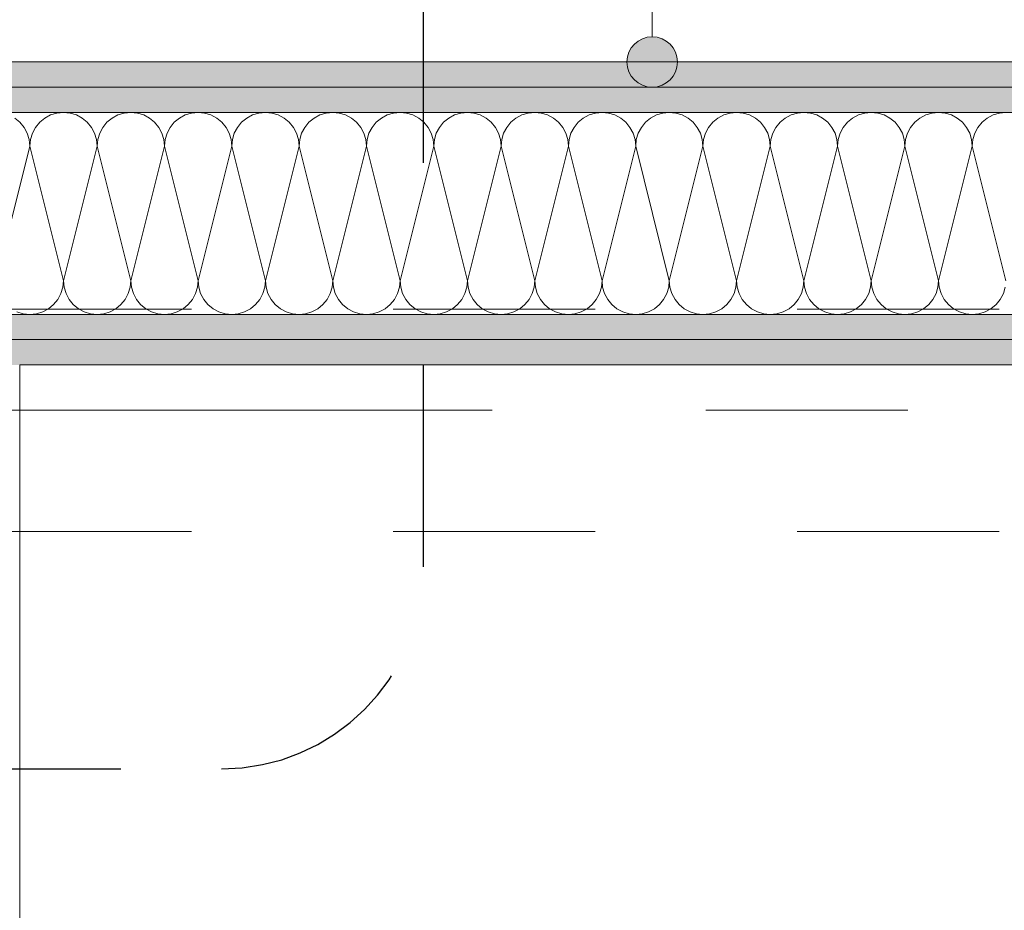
# Model space of a CAD drawing. Header units: metres. Extents: x -4 to 100, y -11 to 17.
# Tile 58 of 256: x 4.195 to 4.683, y 5.602 to 6.043. Entities that reach past the tile are written whole.
import ezdxf

# ---------------------------------------------------------------- set-up
doc = ezdxf.new("R2010")
doc.units = ezdxf.units.M
doc.header["$MEASUREMENT"] = 0
for name, pattern in [('Achse', [0.2, 0.1, -0.05, 0, -0.05]), ('Punktlinie eng', [0.0375, 0.0125, -0.025]), ('Strichlinie doppelt', [0.546806, 0.264583, -0.105833, 0.070556, -0.105833]), ('Untersicht', [0.1, 0.075, -0.025])]:
    doc.linetypes.add(name, pattern=pattern)
for name, color, linetype in [('152 - Bemaßung_ Beschriftung.Ausbau', 7, 'Continuous'), ('208 - Marker.Detail', 7, 'Continuous'), ('451 - Universal.Achsen Raster', 7, 'Continuous'), ('608 - Struktur.Träger', 7, 'Continuous'), ('650 - Abdeckung.Fußboden Aufbau', 7, 'Continuous'), ('Neubau_152 - Bemaßung_ Beschriftung.Ausbau', 7, 'Continuous'), ('Neubau_606 - Struktur.Wand Innen Ausbau', 7, 'Continuous'), ('Neubau_653 - Abdeckung.TB Verkofferung', 7, 'Continuous')]:
    doc.layers.add(name, color=color, linetype=linetype)
doc.styles.add('ERSTELLTER_STIL_2', font='txt')
doc.dimstyles.new('ERSTELLTER_STIL__3', dxfattribs={"dimtxt": 0.1, "dimasz": 0.0532, "dimexe": 0.18, "dimexo": 0.0625, "dimgap": 0, "dimtad": 1, "dimzin": 0, "dimdsep": 46, "dimtxsty": 'ERSTELLTER_STIL_2', "dimblk": 'ARROWHEAD_2', "dimblk1": 'ARROWHEAD_2', "dimblk2": 'ARROWHEAD_2', "dimcen": 0.09, "dimse1": 1, "dimse2": 1, "dimclrd": 7, "dimclre": 7, "dimclrt": 7, "dimazin": 0, "dimtfac": 1, "dimtdec": 4, "dimtmove": 0, "dimatfit": 3, "dimfxl": 1, "dimtolj": 1, "dimtzin": 0, "dimarcsym": 0})
doc.dimstyles.new('ERSTELLTER_STIL__4', dxfattribs={"dimtxt": 0.1, "dimasz": 0.0532, "dimexe": 0.18, "dimexo": 0.0625, "dimgap": 0, "dimtad": 1, "dimzin": 0, "dimdsep": 46, "dimtxsty": 'ERSTELLTER_STIL_2', "dimblk": 'ARROWHEAD_2', "dimblk1": 'ARROWHEAD_2', "dimblk2": 'ARROWHEAD_2', "dimcen": 0.09, "dimse1": 1, "dimse2": 1, "dimclrd": 7, "dimclre": 7, "dimclrt": 7, "dimazin": 0, "dimtfac": 1, "dimtdec": 4, "dimtmove": 2, "dimatfit": 3, "dimfxl": 1, "dimtolj": 1, "dimtzin": 0, "dimarcsym": 0})
pattern_1 = [(45, (0, 0), (-0.01767767, 0.01767767), [0, -0.025])]

# ---------------------------------------------------------------- blocks, each defined once
blk = doc.blocks.new('*X19')
at = {"layer": 'Neubau_606 - Struktur.Wand Innen Ausbau', "color": 7, "linetype": 'Continuous', "lineweight": 5}
for p, q in [((4.21342, 5.99716), (4.21029, 5.99621)), ((4.21667, 5.99748), (4.21342, 5.99716)), ((4.21992, 5.99716), (4.21667, 5.99748)), ((4.22304, 5.99621), (4.21992, 5.99716)), ((4.24675, 5.99716), (4.24362, 5.99621)), ((4.25, 5.99748), (4.24675, 5.99716)), ((4.25325, 5.99716), (4.25, 5.99748)), ((4.25638, 5.99621), (4.25325, 5.99716)), ((4.28008, 5.99716), (4.27696, 5.99621)), ((4.28333, 5.99748), (4.28008, 5.99716)), ((4.28658, 5.99716), (4.28333, 5.99748)), ((4.28971, 5.99621), (4.28658, 5.99716)), ((4.31342, 5.99716), (4.31029, 5.99621)), ((4.31667, 5.99748), (4.31342, 5.99716)), ((4.31992, 5.99716), (4.31667, 5.99748)), ((4.32304, 5.99621), (4.31992, 5.99716)), ((4.34675, 5.99716), (4.34362, 5.99621)), ((4.35, 5.99748), (4.34675, 5.99716)), ((4.35325, 5.99716), (4.35, 5.99748)), ((4.35638, 5.99621), (4.35325, 5.99716)), ((4.38008, 5.99716), (4.37696, 5.99621)), ((4.38333, 5.99748), (4.38008, 5.99716)), ((4.38658, 5.99716), (4.38333, 5.99748)), ((4.38971, 5.99621), (4.38658, 5.99716)), ((4.41342, 5.99716), (4.41029, 5.99621)), ((4.41667, 5.99748), (4.41342, 5.99716)), ((4.41992, 5.99716), (4.41667, 5.99748)), ((4.42304, 5.99621), (4.41992, 5.99716)), ((4.44675, 5.99716), (4.44362, 5.99621)), ((4.45, 5.99748), (4.44675, 5.99716)), ((4.45325, 5.99716), (4.45, 5.99748)), ((4.45638, 5.99621), (4.45325, 5.99716)), ((4.48008, 5.99716), (4.47696, 5.99621)), ((4.48333, 5.99748), (4.48008, 5.99716)), ((4.48658, 5.99716), (4.48333, 5.99748)), ((4.48971, 5.99621), (4.48658, 5.99716)), ((4.51342, 5.99716), (4.51029, 5.99621)), ((4.51667, 5.99748), (4.51342, 5.99716)), ((4.51992, 5.99716), (4.51667, 5.99748)), ((4.52304, 5.99621), (4.51992, 5.99716)), ((4.54675, 5.99716), (4.54362, 5.99621)), ((4.55, 5.99748), (4.54675, 5.99716)), ((4.55325, 5.99716), (4.55, 5.99748)), ((4.55638, 5.99621), (4.55325, 5.99716)), ((4.58008, 5.99716), (4.57696, 5.99621)), ((4.58333, 5.99748), (4.58008, 5.99716)), ((4.58658, 5.99716), (4.58333, 5.99748)), ((4.58971, 5.99621), (4.58658, 5.99716)), ((4.61342, 5.99716), (4.61029, 5.99621)), ((4.61667, 5.99748), (4.61342, 5.99716)), ((4.61992, 5.99716), (4.61667, 5.99748)), ((4.62304, 5.99621), (4.61992, 5.99716)), ((4.64675, 5.99716), (4.64362, 5.99621)), ((4.65, 5.99748), (4.64675, 5.99716)), ((4.65325, 5.99716), (4.65, 5.99748)), ((4.65638, 5.99621), (4.65325, 5.99716)), ((4.68008, 5.99716), (4.67696, 5.99621)), ((4.68333, 5.99748), (4.68008, 5.99716)), ((4.19512, 5.9926), (4.19259, 5.99467)), ((4.19719, 5.99008), (4.19512, 5.9926)), ((4.20488, 5.9926), (4.20281, 5.99008)), ((4.20741, 5.99467), (4.20488, 5.9926)), ((4.21029, 5.99621), (4.20741, 5.99467)), ((4.22593, 5.99467), (4.22304, 5.99621)), ((4.22845, 5.9926), (4.22593, 5.99467)), ((4.23052, 5.99008), (4.22845, 5.9926)), ((4.23821, 5.9926), (4.23614, 5.99008)), ((4.24074, 5.99467), (4.23821, 5.9926)), ((4.24362, 5.99621), (4.24074, 5.99467)), ((4.25926, 5.99467), (4.25638, 5.99621)), ((4.26179, 5.9926), (4.25926, 5.99467)), ((4.26386, 5.99008), (4.26179, 5.9926)), ((4.27155, 5.9926), (4.26948, 5.99008)), ((4.27407, 5.99467), (4.27155, 5.9926)), ((4.27696, 5.99621), (4.27407, 5.99467)), ((4.29259, 5.99467), (4.28971, 5.99621)), ((4.29512, 5.9926), (4.29259, 5.99467)), ((4.29719, 5.99008), (4.29512, 5.9926)), ((4.30488, 5.9926), (4.30281, 5.99008)), ((4.30741, 5.99467), (4.30488, 5.9926)), ((4.31029, 5.99621), (4.30741, 5.99467)), ((4.32593, 5.99467), (4.32304, 5.99621)), ((4.32845, 5.9926), (4.32593, 5.99467)), ((4.33052, 5.99008), (4.32845, 5.9926)), ((4.33821, 5.9926), (4.33614, 5.99008)), ((4.34074, 5.99467), (4.33821, 5.9926)), ((4.34362, 5.99621), (4.34074, 5.99467)), ((4.35926, 5.99467), (4.35638, 5.99621)), ((4.36179, 5.9926), (4.35926, 5.99467)), ((4.36386, 5.99008), (4.36179, 5.9926)), ((4.37155, 5.9926), (4.36948, 5.99008)), ((4.37407, 5.99467), (4.37155, 5.9926)), ((4.37696, 5.99621), (4.37407, 5.99467)), ((4.39259, 5.99467), (4.38971, 5.99621)), ((4.39512, 5.9926), (4.39259, 5.99467)), ((4.39719, 5.99008), (4.39512, 5.9926)), ((4.40488, 5.9926), (4.40281, 5.99008)), ((4.40741, 5.99467), (4.40488, 5.9926)), ((4.41029, 5.99621), (4.40741, 5.99467)), ((4.42593, 5.99467), (4.42304, 5.99621)), ((4.42845, 5.9926), (4.42593, 5.99467)), ((4.43052, 5.99008), (4.42845, 5.9926)), ((4.43821, 5.9926), (4.43614, 5.99008)), ((4.44074, 5.99467), (4.43821, 5.9926)), ((4.44362, 5.99621), (4.44074, 5.99467)), ((4.45926, 5.99467), (4.45638, 5.99621)), ((4.46179, 5.9926), (4.45926, 5.99467)), ((4.46386, 5.99008), (4.46179, 5.9926)), ((4.47155, 5.9926), (4.46948, 5.99008)), ((4.47407, 5.99467), (4.47155, 5.9926)), ((4.47696, 5.99621), (4.47407, 5.99467)), ((4.49259, 5.99467), (4.48971, 5.99621)), ((4.49512, 5.9926), (4.49259, 5.99467)), ((4.49719, 5.99008), (4.49512, 5.9926)), ((4.50488, 5.9926), (4.50281, 5.99008)), ((4.50741, 5.99467), (4.50488, 5.9926)), ((4.51029, 5.99621), (4.50741, 5.99467)), ((4.52593, 5.99467), (4.52304, 5.99621)), ((4.52845, 5.9926), (4.52593, 5.99467)), ((4.53052, 5.99008), (4.52845, 5.9926)), ((4.53821, 5.9926), (4.53614, 5.99008)), ((4.54074, 5.99467), (4.53821, 5.9926)), ((4.54362, 5.99621), (4.54074, 5.99467)), ((4.55926, 5.99467), (4.55638, 5.99621)), ((4.56179, 5.9926), (4.55926, 5.99467)), ((4.56386, 5.99008), (4.56179, 5.9926)), ((4.57155, 5.9926), (4.56948, 5.99008)), ((4.57407, 5.99467), (4.57155, 5.9926)), ((4.57696, 5.99621), (4.57407, 5.99467)), ((4.59259, 5.99467), (4.58971, 5.99621)), ((4.59512, 5.9926), (4.59259, 5.99467)), ((4.59719, 5.99008), (4.59512, 5.9926)), ((4.60488, 5.9926), (4.60281, 5.99008)), ((4.60741, 5.99467), (4.60488, 5.9926)), ((4.61029, 5.99621), (4.60741, 5.99467)), ((4.62593, 5.99467), (4.62304, 5.99621)), ((4.62845, 5.9926), (4.62593, 5.99467)), ((4.63052, 5.99008), (4.62845, 5.9926)), ((4.63821, 5.9926), (4.63614, 5.99008)), ((4.64074, 5.99467), (4.63821, 5.9926)), ((4.64362, 5.99621), (4.64074, 5.99467)), ((4.65926, 5.99467), (4.65638, 5.99621)), ((4.66179, 5.9926), (4.65926, 5.99467)), ((4.66386, 5.99008), (4.66179, 5.9926)), ((4.67155, 5.9926), (4.66948, 5.99008)), ((4.67407, 5.99467), (4.67155, 5.9926)), ((4.67696, 5.99621), (4.67407, 5.99467)), ((4.19873, 5.98719), (4.19719, 5.99008)), ((4.19968, 5.98407), (4.19873, 5.98719)), ((4.20127, 5.98719), (4.20032, 5.98407)), ((4.20281, 5.99008), (4.20127, 5.98719)), ((4.23206, 5.98719), (4.23052, 5.99008)), ((4.23301, 5.98407), (4.23206, 5.98719)), ((4.2346, 5.98719), (4.23365, 5.98407)), ((4.23614, 5.99008), (4.2346, 5.98719)), ((4.2654, 5.98719), (4.26386, 5.99008)), ((4.26635, 5.98407), (4.2654, 5.98719)), ((4.26794, 5.98719), (4.26699, 5.98407)), ((4.26948, 5.99008), (4.26794, 5.98719)), ((4.29873, 5.98719), (4.29719, 5.99008)), ((4.29968, 5.98407), (4.29873, 5.98719)), ((4.30127, 5.98719), (4.30032, 5.98407)), ((4.30281, 5.99008), (4.30127, 5.98719)), ((4.33206, 5.98719), (4.33052, 5.99008)), ((4.33301, 5.98407), (4.33206, 5.98719)), ((4.3346, 5.98719), (4.33365, 5.98407)), ((4.33614, 5.99008), (4.3346, 5.98719)), ((4.3654, 5.98719), (4.36386, 5.99008)), ((4.36635, 5.98407), (4.3654, 5.98719)), ((4.36794, 5.98719), (4.36699, 5.98407)), ((4.36948, 5.99008), (4.36794, 5.98719)), ((4.39873, 5.98719), (4.39719, 5.99008)), ((4.39968, 5.98407), (4.39873, 5.98719)), ((4.40127, 5.98719), (4.40032, 5.98407)), ((4.40281, 5.99008), (4.40127, 5.98719)), ((4.43206, 5.98719), (4.43052, 5.99008)), ((4.43301, 5.98407), (4.43206, 5.98719)), ((4.4346, 5.98719), (4.43365, 5.98407)), ((4.43614, 5.99008), (4.4346, 5.98719)), ((4.4654, 5.98719), (4.46386, 5.99008)), ((4.46635, 5.98407), (4.4654, 5.98719)), ((4.46794, 5.98719), (4.46699, 5.98407)), ((4.46948, 5.99008), (4.46794, 5.98719)), ((4.49873, 5.98719), (4.49719, 5.99008)), ((4.49968, 5.98407), (4.49873, 5.98719)), ((4.50127, 5.98719), (4.50032, 5.98407)), ((4.50281, 5.99008), (4.50127, 5.98719)), ((4.53206, 5.98719), (4.53052, 5.99008)), ((4.53301, 5.98407), (4.53206, 5.98719)), ((4.5346, 5.98719), (4.53365, 5.98407)), ((4.53614, 5.99008), (4.5346, 5.98719)), ((4.5654, 5.98719), (4.56386, 5.99008)), ((4.56635, 5.98407), (4.5654, 5.98719)), ((4.56794, 5.98719), (4.56699, 5.98407)), ((4.56948, 5.99008), (4.56794, 5.98719)), ((4.59873, 5.98719), (4.59719, 5.99008)), ((4.59968, 5.98407), (4.59873, 5.98719)), ((4.60127, 5.98719), (4.60032, 5.98407)), ((4.60281, 5.99008), (4.60127, 5.98719)), ((4.63206, 5.98719), (4.63052, 5.99008)), ((4.63301, 5.98407), (4.63206, 5.98719)), ((4.6346, 5.98719), (4.63365, 5.98407)), ((4.63614, 5.99008), (4.6346, 5.98719)), ((4.6654, 5.98719), (4.66386, 5.99008)), ((4.66635, 5.98407), (4.6654, 5.98719)), ((4.66794, 5.98719), (4.66699, 5.98407)), ((4.66948, 5.99008), (4.66794, 5.98719)), ((4.2, 5.98082), (4.19968, 5.98407)), ((4.20032, 5.98407), (4.2, 5.98082)), ((4.23333, 5.98082), (4.23301, 5.98407)), ((4.23365, 5.98407), (4.23333, 5.98082)), ((4.26667, 5.98082), (4.26635, 5.98407)), ((4.26699, 5.98407), (4.26667, 5.98082)), ((4.3, 5.98082), (4.29968, 5.98407)), ((4.30032, 5.98407), (4.3, 5.98082)), ((4.33333, 5.98082), (4.33301, 5.98407)), ((4.33365, 5.98407), (4.33333, 5.98082)), ((4.36667, 5.98082), (4.36635, 5.98407)), ((4.36699, 5.98407), (4.36667, 5.98082)), ((4.4, 5.98082), (4.39968, 5.98407)), ((4.40032, 5.98407), (4.4, 5.98082)), ((4.43333, 5.98082), (4.43301, 5.98407)), ((4.43365, 5.98407), (4.43333, 5.98082)), ((4.46667, 5.98082), (4.46635, 5.98407)), ((4.46699, 5.98407), (4.46667, 5.98082)), ((4.5, 5.98082), (4.49968, 5.98407)), ((4.50032, 5.98407), (4.5, 5.98082)), ((4.53333, 5.98082), (4.53301, 5.98407)), ((4.53365, 5.98407), (4.53333, 5.98082)), ((4.56667, 5.98082), (4.56635, 5.98407)), ((4.56699, 5.98407), (4.56667, 5.98082)), ((4.6, 5.98082), (4.59968, 5.98407)), ((4.60032, 5.98407), (4.6, 5.98082)), ((4.63333, 5.98082), (4.63301, 5.98407)), ((4.63365, 5.98407), (4.63333, 5.98082)), ((4.66667, 5.98082), (4.66635, 5.98407)), ((4.66699, 5.98407), (4.66667, 5.98082)), ((4.2, 5.98082), (4.18333, 5.91415)), ((4.2, 5.98082), (4.21667, 5.91415)), ((4.23333, 5.98082), (4.21667, 5.91415)), ((4.23333, 5.98082), (4.25, 5.91415)), ((4.26667, 5.98082), (4.25, 5.91415)), ((4.26667, 5.98082), (4.28333, 5.91415)), ((4.3, 5.98082), (4.28333, 5.91415)), ((4.3, 5.98082), (4.31667, 5.91415)), ((4.33333, 5.98082), (4.31667, 5.91415)), ((4.33333, 5.98082), (4.35, 5.91415)), ((4.36667, 5.98082), (4.35, 5.91415)), ((4.36667, 5.98082), (4.38333, 5.91415)), ((4.4, 5.98082), (4.38333, 5.91415)), ((4.4, 5.98082), (4.41667, 5.91415)), ((4.43333, 5.98082), (4.41667, 5.91415)), ((4.43333, 5.98082), (4.45, 5.91415)), ((4.46667, 5.98082), (4.45, 5.91415)), ((4.46667, 5.98082), (4.48333, 5.91415)), ((4.5, 5.98082), (4.48333, 5.91415)), ((4.5, 5.98082), (4.51667, 5.91415)), ((4.53333, 5.98082), (4.51667, 5.91415)), ((4.53333, 5.98082), (4.55, 5.91415)), ((4.56667, 5.98082), (4.55, 5.91415)), ((4.56667, 5.98082), (4.58333, 5.91415)), ((4.6, 5.98082), (4.58333, 5.91415)), ((4.6, 5.98082), (4.61667, 5.91415)), ((4.63333, 5.98082), (4.61667, 5.91415)), ((4.63333, 5.98082), (4.65, 5.91415)), ((4.66667, 5.98082), (4.65, 5.91415)), ((4.66667, 5.98082), (4.68333, 5.91415)), ((4.21635, 5.9109), (4.21667, 5.91415)), ((4.21667, 5.91415), (4.21699, 5.9109)), ((4.24968, 5.9109), (4.25, 5.91415)), ((4.25, 5.91415), (4.25032, 5.9109)), ((4.28301, 5.9109), (4.28333, 5.91415)), ((4.28333, 5.91415), (4.28365, 5.9109)), ((4.31635, 5.9109), (4.31667, 5.91415)), ((4.31667, 5.91415), (4.31699, 5.9109)), ((4.34968, 5.9109), (4.35, 5.91415)), ((4.35, 5.91415), (4.35032, 5.9109)), ((4.38301, 5.9109), (4.38333, 5.91415)), ((4.38333, 5.91415), (4.38365, 5.9109)), ((4.41635, 5.9109), (4.41667, 5.91415)), ((4.41667, 5.91415), (4.41699, 5.9109)), ((4.44968, 5.9109), (4.45, 5.91415)), ((4.45, 5.91415), (4.45032, 5.9109)), ((4.48301, 5.9109), (4.48333, 5.91415)), ((4.48333, 5.91415), (4.48365, 5.9109)), ((4.51635, 5.9109), (4.51667, 5.91415)), ((4.51667, 5.91415), (4.51699, 5.9109)), ((4.54968, 5.9109), (4.55, 5.91415)), ((4.55, 5.91415), (4.55032, 5.9109)), ((4.58301, 5.9109), (4.58333, 5.91415)), ((4.58333, 5.91415), (4.58365, 5.9109)), ((4.61635, 5.9109), (4.61667, 5.91415)), ((4.61667, 5.91415), (4.61699, 5.9109)), ((4.64968, 5.9109), (4.65, 5.91415)), ((4.65, 5.91415), (4.65032, 5.9109)), ((4.2154, 5.90777), (4.21635, 5.9109)), ((4.21699, 5.9109), (4.21794, 5.90777)), ((4.24873, 5.90777), (4.24968, 5.9109)), ((4.25032, 5.9109), (4.25127, 5.90777)), ((4.28206, 5.90777), (4.28301, 5.9109)), ((4.28365, 5.9109), (4.2846, 5.90777)), ((4.3154, 5.90777), (4.31635, 5.9109)), ((4.31699, 5.9109), (4.31794, 5.90777)), ((4.34873, 5.90777), (4.34968, 5.9109)), ((4.35032, 5.9109), (4.35127, 5.90777)), ((4.38206, 5.90777), (4.38301, 5.9109)), ((4.38365, 5.9109), (4.3846, 5.90777)), ((4.4154, 5.90777), (4.41635, 5.9109)), ((4.41699, 5.9109), (4.41794, 5.90777)), ((4.44873, 5.90777), (4.44968, 5.9109)), ((4.45032, 5.9109), (4.45127, 5.90777)), ((4.48206, 5.90777), (4.48301, 5.9109)), ((4.48365, 5.9109), (4.4846, 5.90777)), ((4.5154, 5.90777), (4.51635, 5.9109)), ((4.51699, 5.9109), (4.51794, 5.90777)), ((4.54873, 5.90777), (4.54968, 5.9109)), ((4.55032, 5.9109), (4.55127, 5.90777)), ((4.58206, 5.90777), (4.58301, 5.9109)), ((4.58365, 5.9109), (4.5846, 5.90777)), ((4.6154, 5.90777), (4.61635, 5.9109)), ((4.61699, 5.9109), (4.61794, 5.90777)), ((4.64873, 5.90777), (4.64968, 5.9109)), ((4.65032, 5.9109), (4.65127, 5.90777)), ((4.68206, 5.90777), (4.68301, 5.9109)), ((4.21179, 5.90236), (4.21386, 5.90489)), ((4.21386, 5.90489), (4.2154, 5.90777)), ((4.21794, 5.90777), (4.21948, 5.90489)), ((4.21948, 5.90489), (4.22155, 5.90236)), ((4.24512, 5.90236), (4.24719, 5.90489)), ((4.24719, 5.90489), (4.24873, 5.90777)), ((4.25127, 5.90777), (4.25281, 5.90489)), ((4.25281, 5.90489), (4.25488, 5.90236)), ((4.27845, 5.90236), (4.28052, 5.90489)), ((4.28052, 5.90489), (4.28206, 5.90777)), ((4.2846, 5.90777), (4.28614, 5.90489)), ((4.28614, 5.90489), (4.28821, 5.90236)), ((4.31179, 5.90236), (4.31386, 5.90489)), ((4.31386, 5.90489), (4.3154, 5.90777)), ((4.31794, 5.90777), (4.31948, 5.90489)), ((4.31948, 5.90489), (4.32155, 5.90236)), ((4.34512, 5.90236), (4.34719, 5.90489)), ((4.34719, 5.90489), (4.34873, 5.90777)), ((4.35127, 5.90777), (4.35281, 5.90489)), ((4.35281, 5.90489), (4.35488, 5.90236)), ((4.37845, 5.90236), (4.38052, 5.90489)), ((4.38052, 5.90489), (4.38206, 5.90777)), ((4.3846, 5.90777), (4.38614, 5.90489)), ((4.38614, 5.90489), (4.38821, 5.90236)), ((4.41179, 5.90236), (4.41386, 5.90489)), ((4.41386, 5.90489), (4.4154, 5.90777)), ((4.41794, 5.90777), (4.41948, 5.90489)), ((4.41948, 5.90489), (4.42155, 5.90236)), ((4.44512, 5.90236), (4.44719, 5.90489)), ((4.44719, 5.90489), (4.44873, 5.90777)), ((4.45127, 5.90777), (4.45281, 5.90489)), ((4.45281, 5.90489), (4.45488, 5.90236)), ((4.47845, 5.90236), (4.48052, 5.90489)), ((4.48052, 5.90489), (4.48206, 5.90777)), ((4.4846, 5.90777), (4.48614, 5.90489)), ((4.48614, 5.90489), (4.48821, 5.90236)), ((4.51179, 5.90236), (4.51386, 5.90489)), ((4.51386, 5.90489), (4.5154, 5.90777)), ((4.51794, 5.90777), (4.51948, 5.90489)), ((4.51948, 5.90489), (4.52155, 5.90236)), ((4.54512, 5.90236), (4.54719, 5.90489)), ((4.54719, 5.90489), (4.54873, 5.90777)), ((4.55127, 5.90777), (4.55281, 5.90489)), ((4.55281, 5.90489), (4.55488, 5.90236)), ((4.57845, 5.90236), (4.58052, 5.90489)), ((4.58052, 5.90489), (4.58206, 5.90777)), ((4.5846, 5.90777), (4.58614, 5.90489)), ((4.58614, 5.90489), (4.58821, 5.90236)), ((4.61179, 5.90236), (4.61386, 5.90489)), ((4.61386, 5.90489), (4.6154, 5.90777)), ((4.61794, 5.90777), (4.61948, 5.90489)), ((4.61948, 5.90489), (4.62155, 5.90236)), ((4.64512, 5.90236), (4.64719, 5.90489)), ((4.64719, 5.90489), (4.64873, 5.90777)), ((4.65127, 5.90777), (4.65281, 5.90489)), ((4.65281, 5.90489), (4.65488, 5.90236)), ((4.67845, 5.90236), (4.68052, 5.90489)), ((4.68052, 5.90489), (4.68206, 5.90777)), ((4.20638, 5.89875), (4.20926, 5.90029)), ((4.20926, 5.90029), (4.21179, 5.90236)), ((4.22155, 5.90236), (4.22407, 5.90029)), ((4.22407, 5.90029), (4.22696, 5.89875)), ((4.23971, 5.89875), (4.24259, 5.90029)), ((4.24259, 5.90029), (4.24512, 5.90236)), ((4.25488, 5.90236), (4.25741, 5.90029)), ((4.25741, 5.90029), (4.26029, 5.89875)), ((4.27304, 5.89875), (4.27593, 5.90029)), ((4.27593, 5.90029), (4.27845, 5.90236)), ((4.28821, 5.90236), (4.29074, 5.90029)), ((4.29074, 5.90029), (4.29362, 5.89875)), ((4.30638, 5.89875), (4.30926, 5.90029)), ((4.30926, 5.90029), (4.31179, 5.90236)), ((4.32155, 5.90236), (4.32407, 5.90029)), ((4.32407, 5.90029), (4.32696, 5.89875)), ((4.33971, 5.89875), (4.34259, 5.90029)), ((4.34259, 5.90029), (4.34512, 5.90236)), ((4.35488, 5.90236), (4.35741, 5.90029)), ((4.35741, 5.90029), (4.36029, 5.89875)), ((4.37304, 5.89875), (4.37593, 5.90029)), ((4.37593, 5.90029), (4.37845, 5.90236)), ((4.38821, 5.90236), (4.39074, 5.90029)), ((4.39074, 5.90029), (4.39362, 5.89875)), ((4.40638, 5.89875), (4.40926, 5.90029)), ((4.40926, 5.90029), (4.41179, 5.90236)), ((4.42155, 5.90236), (4.42407, 5.90029)), ((4.42407, 5.90029), (4.42696, 5.89875)), ((4.43971, 5.89875), (4.44259, 5.90029)), ((4.44259, 5.90029), (4.44512, 5.90236)), ((4.45488, 5.90236), (4.45741, 5.90029)), ((4.45741, 5.90029), (4.46029, 5.89875)), ((4.47304, 5.89875), (4.47593, 5.90029)), ((4.47593, 5.90029), (4.47845, 5.90236)), ((4.48821, 5.90236), (4.49074, 5.90029)), ((4.49074, 5.90029), (4.49362, 5.89875)), ((4.50638, 5.89875), (4.50926, 5.90029)), ((4.50926, 5.90029), (4.51179, 5.90236)), ((4.52155, 5.90236), (4.52407, 5.90029)), ((4.52407, 5.90029), (4.52696, 5.89875)), ((4.53971, 5.89875), (4.54259, 5.90029)), ((4.54259, 5.90029), (4.54512, 5.90236)), ((4.55488, 5.90236), (4.55741, 5.90029)), ((4.55741, 5.90029), (4.56029, 5.89875)), ((4.57304, 5.89875), (4.57593, 5.90029)), ((4.57593, 5.90029), (4.57845, 5.90236)), ((4.58821, 5.90236), (4.59074, 5.90029)), ((4.59074, 5.90029), (4.59362, 5.89875)), ((4.60638, 5.89875), (4.60926, 5.90029)), ((4.60926, 5.90029), (4.61179, 5.90236)), ((4.62155, 5.90236), (4.62407, 5.90029)), ((4.62407, 5.90029), (4.62696, 5.89875)), ((4.63971, 5.89875), (4.64259, 5.90029)), ((4.64259, 5.90029), (4.64512, 5.90236)), ((4.65488, 5.90236), (4.65741, 5.90029)), ((4.65741, 5.90029), (4.66029, 5.89875)), ((4.67304, 5.89875), (4.67593, 5.90029)), ((4.67593, 5.90029), (4.67845, 5.90236)), ((4.19362, 5.89875), (4.19675, 5.8978)), ((4.19675, 5.8978), (4.2, 5.89748)), ((4.2, 5.89748), (4.20325, 5.8978)), ((4.20325, 5.8978), (4.20638, 5.89875)), ((4.22696, 5.89875), (4.23008, 5.8978)), ((4.23008, 5.8978), (4.23333, 5.89748)), ((4.23333, 5.89748), (4.23658, 5.8978)), ((4.23658, 5.8978), (4.23971, 5.89875)), ((4.26029, 5.89875), (4.26342, 5.8978)), ((4.26342, 5.8978), (4.26667, 5.89748)), ((4.26667, 5.89748), (4.26992, 5.8978)), ((4.26992, 5.8978), (4.27304, 5.89875)), ((4.29362, 5.89875), (4.29675, 5.8978)), ((4.29675, 5.8978), (4.3, 5.89748)), ((4.3, 5.89748), (4.30325, 5.8978)), ((4.30325, 5.8978), (4.30638, 5.89875)), ((4.32696, 5.89875), (4.33008, 5.8978)), ((4.33008, 5.8978), (4.33333, 5.89748)), ((4.33333, 5.89748), (4.33658, 5.8978)), ((4.33658, 5.8978), (4.33971, 5.89875)), ((4.36029, 5.89875), (4.36342, 5.8978)), ((4.36342, 5.8978), (4.36667, 5.89748)), ((4.36667, 5.89748), (4.36992, 5.8978)), ((4.36992, 5.8978), (4.37304, 5.89875)), ((4.39362, 5.89875), (4.39675, 5.8978)), ((4.39675, 5.8978), (4.4, 5.89748)), ((4.4, 5.89748), (4.40325, 5.8978)), ((4.40325, 5.8978), (4.40638, 5.89875)), ((4.42696, 5.89875), (4.43008, 5.8978)), ((4.43008, 5.8978), (4.43333, 5.89748)), ((4.43333, 5.89748), (4.43658, 5.8978)), ((4.43658, 5.8978), (4.43971, 5.89875)), ((4.46029, 5.89875), (4.46342, 5.8978)), ((4.46342, 5.8978), (4.46667, 5.89748)), ((4.46667, 5.89748), (4.46992, 5.8978)), ((4.46992, 5.8978), (4.47304, 5.89875)), ((4.49362, 5.89875), (4.49675, 5.8978)), ((4.49675, 5.8978), (4.5, 5.89748)), ((4.5, 5.89748), (4.50325, 5.8978)), ((4.50325, 5.8978), (4.50638, 5.89875)), ((4.52696, 5.89875), (4.53008, 5.8978)), ((4.53008, 5.8978), (4.53333, 5.89748)), ((4.53333, 5.89748), (4.53658, 5.8978)), ((4.53658, 5.8978), (4.53971, 5.89875)), ((4.56029, 5.89875), (4.56342, 5.8978)), ((4.56342, 5.8978), (4.56667, 5.89748)), ((4.56667, 5.89748), (4.56992, 5.8978)), ((4.56992, 5.8978), (4.57304, 5.89875)), ((4.59362, 5.89875), (4.59675, 5.8978)), ((4.59675, 5.8978), (4.6, 5.89748)), ((4.6, 5.89748), (4.60325, 5.8978)), ((4.60325, 5.8978), (4.60638, 5.89875)), ((4.62696, 5.89875), (4.63008, 5.8978)), ((4.63008, 5.8978), (4.63333, 5.89748)), ((4.63333, 5.89748), (4.63658, 5.8978)), ((4.63658, 5.8978), (4.63971, 5.89875)), ((4.66029, 5.89875), (4.66342, 5.8978)), ((4.66342, 5.8978), (4.66667, 5.89748)), ((4.66667, 5.89748), (4.66992, 5.8978)), ((4.66992, 5.8978), (4.67304, 5.89875))]:
    blk.add_line(p, q, dxfattribs=at)
blk = doc.blocks.new('*D420')
at = {"layer": '152 - Bemaßung_ Beschriftung.Ausbau', "color": 7, "linetype": 'Continuous', "lineweight": 5}
for p, q in [((-1.71, 5.89269), (-1.64, 5.85228)), ((-1.675, 0.245), (-1.675, 5.87248)), ((-1.71, 0.26521), (-1.64, 0.22479)), ((-1.6225, 0.245), (-1.7275, 0.245)), ((-1.675, 0.005), (-1.675, 0.245))]:
    blk.add_line(p, q, dxfattribs=at)
at = {"layer": '152 - Bemaßung_ Beschriftung.Ausbau', "color": 7, "lineweight": 5, "char_height": 0.1, "attachment_point": 7, "rotation": 90, "style": 'ERSTELLTER_STIL_2'}
for s, insert in [('\\A1;{\\pql;\\fArial|b0|i0|c0|p38;15}', (-1.695, 5.70048)), ('\\A1;{\\pql;\\fArial|b0|i0|c0|p38;5,62\\fArial|b0|i0|c0|p38;\\A1{\\H.66x;\\S75^  ;}}', (-1.67559, 2.79974))]:
    blk.add_mtext(s, dxfattribs=dict(at, insert=insert))
blk = doc.blocks.new('ARROWHEAD_2')
at = {"color": 0, "linetype": 'Continuous', "lineweight": 0}
for p, q in [((-0.3781, -0.655), (0.3781, 0.655)), ((0, 0), (-1, 0))]:
    blk.add_line(p, q, dxfattribs=at)
blk = doc.blocks.new('*D421')
at = {"layer": '152 - Bemaßung_ Beschriftung.Ausbau', "color": 7, "linetype": 'Continuous', "lineweight": 5}
for p, q in [((-1.71, 6.04269), (-1.64, 6.00228)), ((-1.675, 5.87248), (-1.675, 6.02248)), ((-1.71, 5.89269), (-1.64, 5.85228)), ((-1.6225, 5.87248), (-1.7275, 5.87248)), ((-1.675, 0.245), (-1.675, 5.87248))]:
    blk.add_line(p, q, dxfattribs=at)
blk = doc.blocks.new('*D422')
at = {"layer": '152 - Bemaßung_ Beschriftung.Ausbau', "color": 7, "linetype": 'Continuous', "lineweight": 5}
for p, q in [((-1.71, 8.09769), (-1.64, 8.05728)), ((-1.675, 6.02248), (-1.675, 8.07748)), ((-1.71, 6.04269), (-1.64, 6.00228)), ((-1.6225, 6.02248), (-1.7275, 6.02248)), ((-1.675, 5.87248), (-1.675, 6.02248))]:
    blk.add_line(p, q, dxfattribs=at)
at = {"layer": '152 - Bemaßung_ Beschriftung.Ausbau', "color": 7, "lineweight": 5, "char_height": 0.1, "attachment_point": 7, "rotation": 90, "style": 'ERSTELLTER_STIL_2'}
for s, insert in [('\\A1;{\\pql;\\fArial|b0|i0|c0|p38;15}', (-1.6845, 8.07737)), ('\\A1;{\\pql;\\fArial|b0|i0|c0|p38;2,05\\fArial|b0|i0|c0|p38;\\A1{\\H.66x;\\S5^  ;}}', (-1.67559, 6.89191))]:
    blk.add_mtext(s, dxfattribs=dict(at, insert=insert))
blk = doc.blocks.new('*D423')
at = {"layer": '152 - Bemaßung_ Beschriftung.Ausbau', "color": 7, "linetype": 'Continuous', "lineweight": 5}
for p, q in [((-1.71, 8.24769), (-1.64, 8.20728)), ((-1.675, 8.07748), (-1.675, 8.22748)), ((-1.71, 8.09769), (-1.64, 8.05728)), ((-1.6225, 8.07748), (-1.7275, 8.07748)), ((-1.675, 6.02248), (-1.675, 8.07748))]:
    blk.add_line(p, q, dxfattribs=at)

msp = doc.modelspace()

# ---------------------------------------------------------------- hatches: boundary and pattern name
at = {"layer": 'Neubau_152 - Bemaßung_ Beschriftung.Ausbau', "linetype": 'Continuous', "lineweight": 13}
msp.add_hatch(color=1, dxfattribs=at).paths.add_polyline_path([(4.49568, 6.02245), (4.49663, 6.01766), (4.49934, 6.01361), (4.5034, 6.0109), (4.50818, 6.00995), (4.51296, 6.0109), (4.51702, 6.01361), (4.51973, 6.01766), (4.52068, 6.02245), (4.51973, 6.02723), (4.51702, 6.03128), (4.51296, 6.03399), (4.50818, 6.03495), (4.5034, 6.03399), (4.49934, 6.03128), (4.49663, 6.02723)])
at = {"layer": 'Neubau_606 - Struktur.Wand Innen Ausbau', "linetype": 'Continuous', "lineweight": 0, "true_color": 0x000000}
h = msp.add_hatch(dxfattribs=at)
h.set_pattern_fill('Gips_0001', color=18, style=0, pattern_type=2)
h.set_pattern_definition(pattern_1)
h.paths.add_polyline_path([(2.69999, 6.02248), (2.69999, 6.00998), (5.40999, 6.00998), (5.40999, 6.02248)])
h = msp.add_hatch(dxfattribs=at)
h.set_pattern_fill('Gips_0001', color=18, style=0, pattern_type=2)
h.set_pattern_definition(pattern_1)
h.paths.add_polyline_path([(2.69999, 6.00998), (2.69999, 5.99748), (5.40999, 5.99748), (5.40999, 6.00998)])
h = msp.add_hatch(dxfattribs=at)
h.set_pattern_fill('Gips_0001', color=18, style=0, pattern_type=2)
h.set_pattern_definition(pattern_1)
h.paths.add_polyline_path([(2.69999, 5.89748), (2.69999, 5.88498), (5.40999, 5.88498), (5.40999, 5.89748)])
h = msp.add_hatch(dxfattribs=at)
h.set_pattern_fill('Gips_0001', color=18, style=0, pattern_type=2)
h.set_pattern_definition(pattern_1)
h.paths.add_polyline_path([(2.69999, 5.87248), (5.40999, 5.87248), (5.40999, 5.88498), (2.69999, 5.88498)])

# ---------------------------------------------------------------- linework, layer by layer
at = {"layer": '208 - Marker.Detail', "color": 30, "linetype": 'Punktlinie eng', "lineweight": 25, "true_color": 0xff6e00}
for p, q in [((4.39499, 5.77248), (4.39499, 6.12248)), ((3.94499, 5.67248), (4.29499, 5.67248))]:
    msp.add_line(p, q, dxfattribs=at)
msp.add_arc((4.29499, 5.77248), 0.1, 270, 0, dxfattribs=at)
at = {"layer": '451 - Universal.Achsen Raster', "color": 160, "linetype": 'Strichlinie doppelt', "lineweight": 9, "true_color": 0x3232ff}
msp.add_line((64.93503, 5.84998), (-3.175, 5.84998), dxfattribs=at)
at = {"layer": '608 - Struktur.Träger', "color": 7, "linetype": 'Untersicht', "lineweight": 13}
for p, q in [((0.37999, 6.00998), (61.87999, 6.00998)), ((0.37999, 5.78998), (61.87999, 5.78998))]:
    msp.add_line(p, q, dxfattribs=at)
at = {"layer": '608 - Struktur.Träger', "color": 7, "linetype": 'Achse', "lineweight": 9}
msp.add_line((0.37999, 5.89998), (61.87999, 5.89998), dxfattribs=at)
at = {"layer": '650 - Abdeckung.Fußboden Aufbau', "color": 7, "linetype": 'Continuous', "lineweight": 13, "flags": 128}
for points in [[(2.69999, 5.87248), (2.69999, 6.02248), (5.40999, 6.02248), (5.40999, 5.87248)], [(4.19499, 5.87248), (4.19499, 0.70998), (4.28999, 0.70998), (4.28999, 0.255), (7.56999, 0.255), (7.56999, 0.70998), (7.65499, 0.70998), (7.65499, 5.18998), (7.21996, 5.18998), (7.21996, 5.87248), (6.41999, 5.87248)], [(5.40999, 5.87248), (4.19499, 5.87248)]]:
    msp.add_lwpolyline(points, dxfattribs=at)
at = {"layer": 'Neubau_152 - Bemaßung_ Beschriftung.Ausbau', "color": 1, "linetype": 'Continuous', "lineweight": 9}
msp.add_line((4.50818, 7.27771), (4.50818, 6.03495), dxfattribs=at)
at = {"layer": 'Neubau_152 - Bemaßung_ Beschriftung.Ausbau', "color": 1, "linetype": 'Continuous', "lineweight": 13}
msp.add_circle((4.50818, 6.02245), 0.0125, dxfattribs=at)
at = {"layer": 'Neubau_606 - Struktur.Wand Innen Ausbau', "color": 1, "linetype": 'Continuous', "lineweight": 9}
for p, q in [((5.40999, 6.00998), (2.69999, 6.00998)), ((5.40999, 5.88498), (2.69999, 5.88498))]:
    msp.add_line(p, q, dxfattribs=at)
at = {"layer": 'Neubau_606 - Struktur.Wand Innen Ausbau', "color": 1, "linetype": 'Continuous', "lineweight": 13}
for p, q in [((5.40999, 5.99748), (2.69999, 5.99748)), ((5.40999, 5.89748), (2.69999, 5.89748))]:
    msp.add_line(p, q, dxfattribs=at)
at = {"layer": 'Neubau_606 - Struktur.Wand Innen Ausbau', "color": 1, "linetype": 'Continuous', "lineweight": 13, "flags": 128}
for points in [[(5.40999, 6.02248), (2.69999, 6.02248)], [(4.19499, 5.87248), (5.40999, 5.87248)], [(4.19499, 5.17998), (4.19499, 5.87248)]]:
    msp.add_lwpolyline(points, dxfattribs=at)
at = {"layer": 'Neubau_653 - Abdeckung.TB Verkofferung', "color": 1, "linetype": 'Untersicht', "lineweight": 9}
msp.add_line((0.235, 5.87248), (7.65499, 5.87248), dxfattribs=at)

# ---------------------------------------------------------------- block references
at = {"layer": 'Neubau_606 - Struktur.Wand Innen Ausbau', "color": 1, "lineweight": 13}
msp.add_blockref('*X19', (0, 0), dxfattribs=at)

# ---------------------------------------------------------------- dimensions: what is measured, and where the dimension line sits
at = {"layer": '152 - Bemaßung_ Beschriftung.Ausbau', "color": 7, "linetype": 'Continuous', "lineweight": 5}
for base, p1, p2, dimstyle, picture, middle in [((-1.675, 8.22748), (5.76624, 8.07748), (5.76624, 8.22748), 'ERSTELLTER_STIL__4', '*D423', (-1.7345, 8.1536)), ((-1.675, 8.07748225), (5.7662375, 6.02248227), (5.7662375, 8.07748225), 'ERSTELLTER_STIL__3', '*D422', (-1.745, 7.15685275)), ((-1.675, 6.02248), (5.76624, 5.87248), (5.76624, 6.02248), 'ERSTELLTER_STIL__3', '*D421', (-1.745, 5.77672)), ((-1.675, 5.87248), (0.225, 0.245), (5.76624, 5.87248), 'ERSTELLTER_STIL__3', '*D420', (-1.745, 3.1028))]:
    dim = msp.add_linear_dim(base=base, p1=p1, p2=p2, angle=90, dimstyle=dimstyle, dxfattribs=at)
    dim.commit()
    dim.dimension.update_dxf_attribs({"geometry": picture, "text_midpoint": middle, "dimtype": 160, "text_rotation": 90})

doc.saveas('drawing.dxf')
